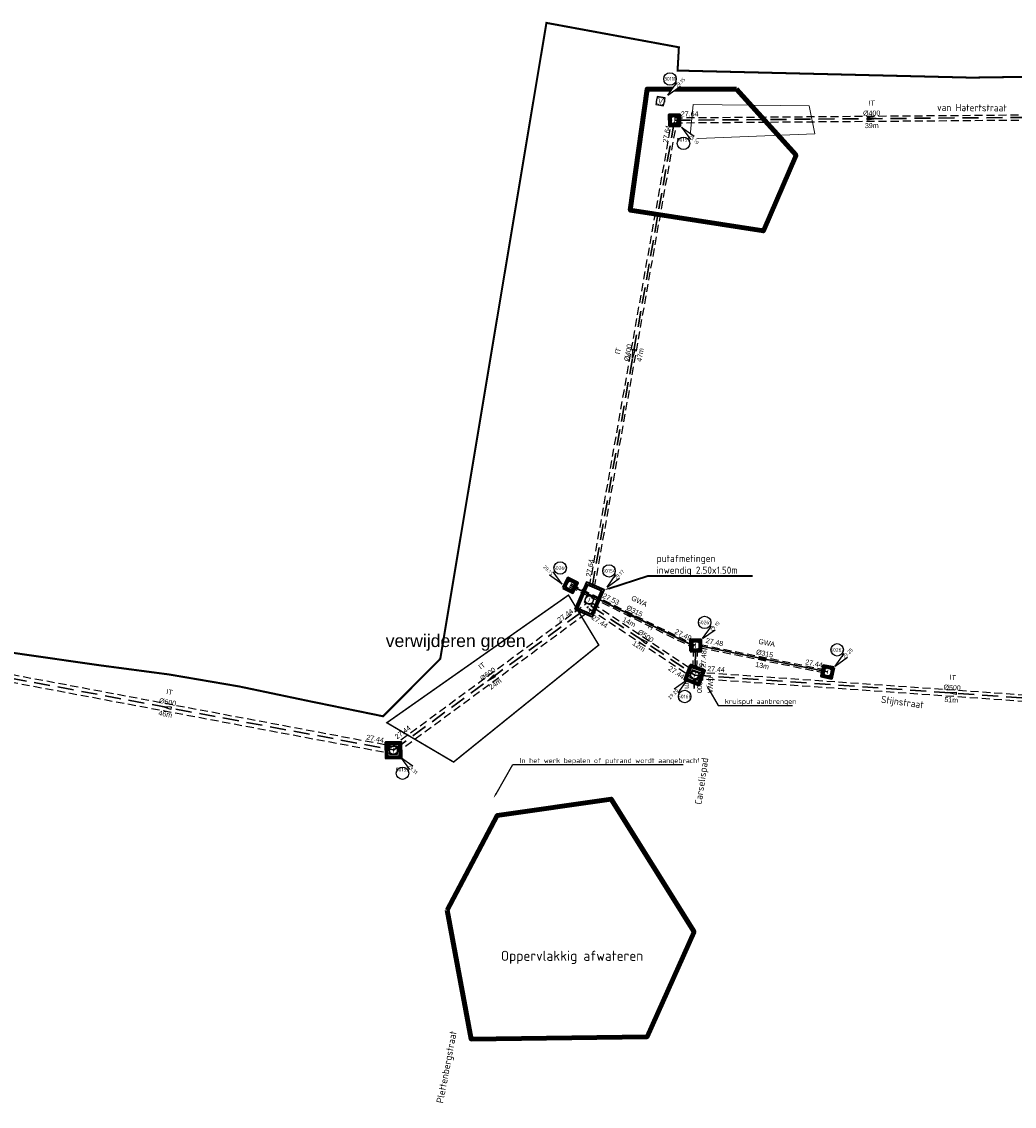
# Model space of a CAD drawing. Header units: metres. Extents: x 200112 to 202167, y 374508 to 376527.
# Tile 18 of 25: x 201201 to 201299, y 374956 to 375064. Entities that reach past the tile are written whole.
import ezdxf
from ezdxf import colors
from ezdxf.entities.mleader import LeaderData, LeaderLine
from ezdxf.enums import TextEntityAlignment as Align
from ezdxf.math import Vec2, Vec3

# ---------------------------------------------------------------- set-up
doc = ezdxf.new("R2010")
doc.units = ezdxf.units.M
doc.set_wipeout_variables(frame=1)
for name, pattern in [('HIDDEN4', [2.3813, 1.5875, -0.7938]), ('HIDDEN6', [1.1907, 0.7938, -0.3969]), ('HIDDENX2', [0.75, 0.5, -0.25]), ('XX-PROJECTGRENS', [18, 12, -3, 0, -3])]:
    doc.linetypes.add(name, pattern=pattern)
doc.layers.add('000-conflicten bomen', color=1, linetype='Continuous', lineweight=200, true_color=0xff0000)
doc.layers.add('025___BS_GEMENGD', color=20, linetype='Continuous', lineweight=30, true_color=0xff3f00)
for name, color, linetype, lineweight in [('025___BS_IT', 84, 'HIDDEN4', 30), ('B-WE-RI-VWA_PUTNUMMER-S', 20, 'Continuous', 25), ('B-WE-RI-VWA_RIOOLPUT_VALPUT-S', 253, 'Continuous', 25), ('conflictpunten', 210, 'Continuous', 18), ('N-WE-RI-ITR_PUTNUMMER-S', 84, 'Continuous', 25), ('N-WE-RI-ITR_RIOOLPUT-S', 84, 'Continuous', 25), ('N-WE-RI-PUT-G', 7, 'Continuous', 35), ('N-WE-RI-PUT-GD', 7, 'Continuous', 50), ('N-WE-RI-VWA_PUTNUMMER-S', 20, 'Continuous', 25), ('N-WE-RI-VWA_RIOOLPUT-S', 20, 'Continuous', 25), ('V-WE-RI-PUT-T35', 50, 'Continuous', 35), ('X-XX-AL-T25', 7, 'Continuous', 25), ('X-XX-AL-T35', 50, 'Continuous', 35), ('X-XX-AL-T50', 130, 'Continuous', 50)]:
    doc.layers.add(name, color=color, linetype=linetype, lineweight=lineweight)
for name, color, linetype in [('025___BS_STROOMRICHTING', 252, 'Continuous'), ('025___BS_STROOMRICHTING IT', 252, 'Continuous'), ('025___BS_TEKST_BOBIT', 84, 'Continuous'), ('025___BS_TEKST_DIAMETERIT', 84, 'Continuous'), ('025___BS_TEKST_LENGTE', 250, 'Continuous'), ('025___BS_VISUEEL RUIMTEBESLAG', 251, 'HIDDEN6'), ('Wipeout', 10, 'Continuous')]:
    doc.layers.add(name, color=color, linetype=linetype)
doc.layers.add('025___BS_TEKST_BOBGWA', color=20, linetype='Continuous', true_color=0xff3f00)
doc.layers.add('025___BS_TEKST_DIAMETERGWA', color=20, linetype='Continuous', true_color=0xff3f00)
doc.layers.add('025___BS_TEKST_STRENGNUMMER', color=50, linetype='Continuous', plot=False)
doc.layers.add('N-WE-KG-GRENS_PROJECT-G', color=7, linetype='XX-PROJECTGRENS', lineweight=35, transparency=0.45)
doc.styles.add('NLCS-ISO', font='NLCS-ISO.ttf')
doc.styles.add('NLCS-ISO-M200-T25', font='NLCS-ISO.ttf', dxfattribs={"height": 0.5})
doc.styles.add('NLCS-ISO-M200-T35', font='NLCS-ISO.ttf', dxfattribs={"height": 0.7})
doc.styles.add('NLCS-ISO-M200-T50', font='NLCS-ISO.ttf', dxfattribs={"height": 1})
doc.styles.get("Standard").update_dxf_attribs({"font": 'arial.ttf'})

# ---------------------------------------------------------------- blocks, each defined once
blk = doc.blocks.new('put800x800')
at = {"layer": 'N-WE-RI-PUT-GD'}
for points in [[(-0.55, -0.55), (0.55, -0.55), (0.55, 0.55), (-0.55, 0.55)], [(-0.4, -0.4), (0.4, -0.4), (0.4, 0.4), (-0.4, 0.4)]]:
    blk.add_lwpolyline(points, close=True, dxfattribs=at)
blk = doc.blocks.new('*U124')
at = {"flags": 128}
blk.add_lwpolyline([(0, 0), (40.02, -22.23)], dxfattribs=at)
at = {"layer": '025___BS_STROOMRICHTING IT'}
blk.add_lwpolyline([(19.63, -10.9), (20.45, -11.22), (20.33, -11.44)], close=True, dxfattribs=at)
at = {"layer": '025___BS_VISUEEL RUIMTEBESLAG', "flags": 128}
for points in [[(0.18, 0.33), (40.2, -21.9)], [(-0.18, -0.33), (39.83, -22.56)]]:
    blk.add_lwpolyline(points, dxfattribs=at)
at = {"layer": '025___BS_TEKST_BOBIT'}
blk.add_attdef('B1', (1.17, 0.01), '', height=0.5, rotation=330.9452, dxfattribs=at)
blk.add_attdef('B2', text='', height=0.5, rotation=330.9452, dxfattribs=at).set_placement((39.3, -21.24), align=Align.RIGHT)
at = {"layer": '025___BS_TEKST_DIAMETERIT'}
blk.add_attdef('D', text='', height=0.5, rotation=330.9452, dxfattribs=at).set_placement((20.08, -10.99), align=Align.BOTTOM_CENTER)
at = {"layer": '025___BS_TEKST_LENGTE'}
blk.add_attdef('LEN', text='', height=0.5, rotation=330.9452, dxfattribs=at).set_placement((19.8, -11.49), align=Align.TOP_CENTER)
at = {"layer": '025___BS_TEKST_STRENGNUMMER'}
blk.add_attdef('STR', text='', height=0.5, rotation=330.9452, dxfattribs=at).set_placement((20.64, -9.98), align=Align.CENTER)
blk = doc.blocks.new('*U125')
at = {"flags": 128}
blk.add_lwpolyline([(0, 0), (22.87, 7.39)], dxfattribs=at)
at = {"layer": '025___BS_STROOMRICHTING IT'}
blk.add_lwpolyline([(11.02, 3.56), (11.81, 3.95), (11.89, 3.71)], close=True, dxfattribs=at)
at = {"layer": '025___BS_VISUEEL RUIMTEBESLAG', "flags": 128}
for points in [[(-0.12, 0.36), (22.75, 7.76)], [(0.12, -0.36), (22.99, 7.03)]]:
    blk.add_lwpolyline(points, dxfattribs=at)
at = {"layer": '025___BS_TEKST_BOBIT'}
blk.add_attdef('B2', text='', height=0.5, rotation=17.9165, dxfattribs=at).set_placement((21.3, 7.32), align=Align.RIGHT)
blk.add_attdef('B1', (0.68, 0.89), '', height=0.5, rotation=17.9165, dxfattribs=at)
at = {"layer": '025___BS_TEKST_DIAMETERIT'}
blk.add_attdef('D', text='', height=0.5, rotation=17.9165, dxfattribs=at).set_placement((11.39, 3.83), align=Align.BOTTOM_CENTER)
at = {"layer": '025___BS_TEKST_LENGTE'}
blk.add_attdef('LEN', text='', height=0.5, rotation=17.9165, dxfattribs=at).set_placement((11.57, 3.29), align=Align.TOP_CENTER)
at = {"layer": '025___BS_TEKST_STRENGNUMMER'}
blk.add_attdef('STR', text='', height=0.5, rotation=17.9165, dxfattribs=at).set_placement((11.04, 4.93), align=Align.CENTER)
blk = doc.blocks.new('*U126')
at = {"flags": 128}
blk.add_lwpolyline([(0, 0), (5.58, 46.68)], dxfattribs=at)
at = {"layer": '025___BS_STROOMRICHTING IT'}
blk.add_lwpolyline([(2.74, 22.91), (2.72, 23.79), (2.96, 23.76)], close=True, dxfattribs=at)
at = {"layer": '025___BS_VISUEEL RUIMTEBESLAG', "flags": 128}
for points in [[(-0.25, 0.03), (5.32, 46.71)], [(0.25, -0.03), (5.83, 46.65)]]:
    blk.add_lwpolyline(points, dxfattribs=at)
at = {"layer": '025___BS_TEKST_BOBIT'}
blk.add_attdef('B2', text='', height=0.5, rotation=83.1866, dxfattribs=at).set_placement((5.22, 46.12), align=Align.RIGHT)
blk.add_attdef('B1', (-0.18, 0.98), '', height=0.5, rotation=83.1866, dxfattribs=at)
at = {"layer": '025___BS_TEKST_DIAMETERIT'}
blk.add_attdef('D', text='', height=0.5, rotation=83.1866, dxfattribs=at).set_placement((2.65, 23.36), align=Align.BOTTOM_CENTER)
at = {"layer": '025___BS_TEKST_LENGTE'}
blk.add_attdef('LEN', text='', height=0.5, rotation=83.1866, dxfattribs=at).set_placement((3.22, 23.29), align=Align.TOP_CENTER)
at = {"layer": '025___BS_TEKST_STRENGNUMMER'}
blk.add_attdef('STR', text='', height=0.5, rotation=83.1866, dxfattribs=at).set_placement((1.5, 23.49), align=Align.CENTER)
blk = doc.blocks.new('*U127')
at = {"flags": 128}
blk.add_lwpolyline([(0, 0), (39.04, 2.51)], dxfattribs=at)
at = {"layer": '025___BS_STROOMRICHTING IT'}
blk.add_lwpolyline([(19.96, 1.28), (19.07, 1.35), (19.09, 1.1)], close=True, dxfattribs=at)
at = {"layer": '025___BS_VISUEEL RUIMTEBESLAG', "flags": 128}
for points in [[(-0.02, 0.25), (39.02, 2.76)], [(0.02, -0.25), (39.06, 2.25)]]:
    blk.add_lwpolyline(points, dxfattribs=at)
at = {"layer": '025___BS_TEKST_BOBIT'}
blk.add_attdef('B2', text='', height=0.5, rotation=3.6776, dxfattribs=at).set_placement((38.42, 2.76), align=Align.RIGHT)
blk.add_attdef('B1', (0.6, 0.41), '', height=0.5, rotation=3.6776, dxfattribs=at)
at = {"layer": '025___BS_TEKST_DIAMETERIT'}
blk.add_attdef('D', text='', height=0.5, rotation=3.6776, dxfattribs=at).set_placement((19.51, 1.4), align=Align.BOTTOM_CENTER)
at = {"layer": '025___BS_TEKST_LENGTE'}
blk.add_attdef('LEN', text='', height=0.5, rotation=3.6776, dxfattribs=at).set_placement((19.55, 0.82), align=Align.TOP_CENTER)
at = {"layer": '025___BS_TEKST_STRENGNUMMER'}
blk.add_attdef('STR', text='', height=0.5, rotation=3.6776, dxfattribs=at).set_placement((19.44, 2.55), align=Align.CENTER)
blk = doc.blocks.new('*U135')
at = {"flags": 128}
blk.add_lwpolyline([(0, 0), (10.21, -7.03)], dxfattribs=at)
at = {"layer": '025___BS_STROOMRICHTING IT'}
blk.add_lwpolyline([(4.75, -3.27), (5.54, -3.66), (5.4, -3.86)], close=True, dxfattribs=at)
at = {"layer": '025___BS_VISUEEL RUIMTEBESLAG', "flags": 128}
for points in [[(0.18, 0.26), (10.39, -6.77)], [(-0.18, -0.26), (10.03, -7.29)]]:
    blk.add_lwpolyline(points, dxfattribs=at)
at = {"layer": '025___BS_TEKST_BOBIT'}
blk.add_attdef('B1', (0.02, -1.29), '', height=0.5, rotation=325.469, dxfattribs=at)
blk.add_attdef('B2', text='', height=0.5, rotation=325.469, dxfattribs=at).set_placement((8.99, -7.45), align=Align.RIGHT)
at = {"layer": '025___BS_TEKST_DIAMETERIT'}
blk.add_attdef('D', text='', height=0.5, rotation=325.469, dxfattribs=at).set_placement((5.19, -3.4), align=Align.BOTTOM_CENTER)
at = {"layer": '025___BS_TEKST_LENGTE'}
blk.add_attdef('LEN', text='', height=0.5, rotation=325.469, dxfattribs=at).set_placement((4.86, -3.87), align=Align.TOP_CENTER)
at = {"layer": '025___BS_TEKST_STRENGNUMMER'}
blk.add_attdef('STR', text='', height=0.5, rotation=325.469, dxfattribs=at).set_placement((5.84, -2.45), align=Align.CENTER)
blk = doc.blocks.new('put1250x1250')
at = {"layer": 'N-WE-RI-PUT-GD'}
for points in [[(-0.78, -0.78), (0.77, -0.78), (0.77, 0.77), (-0.78, 0.77)], [(-0.63, -0.63), (0.62, -0.63), (0.62, 0.62), (-0.63, 0.62)]]:
    blk.add_lwpolyline(points, close=True, dxfattribs=at)
blk = doc.blocks.new('*U134')
at = {"flags": 128}
blk.add_lwpolyline([(0, 0), (50.93, -4.34)], dxfattribs=at)
at = {"layer": '025___BS_STROOMRICHTING IT'}
blk.add_lwpolyline([(25.03, -2.13), (25.91, -2.08), (25.89, -2.33)], close=True, dxfattribs=at)
at = {"layer": '025___BS_VISUEEL RUIMTEBESLAG', "flags": 128}
for points in [[(0.03, 0.31), (50.96, -4.02)], [(-0.03, -0.31), (50.9, -4.65)]]:
    blk.add_lwpolyline(points, dxfattribs=at)
at = {"layer": '025___BS_TEKST_BOBIT'}
blk.add_attdef('B1', (1.24, 0.38), '', height=0.5, rotation=355.1342, dxfattribs=at)
blk.add_attdef('B2', text='', height=0.5, rotation=355.1342, dxfattribs=at).set_placement((50.31, -3.9), align=Align.RIGHT)
at = {"layer": '025___BS_TEKST_DIAMETERIT'}
blk.add_attdef('D', text='', height=0.5, rotation=355.1342, dxfattribs=at).set_placement((25.48, -2.03), align=Align.BOTTOM_CENTER)
at = {"layer": '025___BS_TEKST_LENGTE'}
blk.add_attdef('LEN', text='', height=0.5, rotation=355.1342, dxfattribs=at).set_placement((25.43, -2.6), align=Align.TOP_CENTER)
at = {"layer": '025___BS_TEKST_STRENGNUMMER'}
blk.add_attdef('STR', text='', height=0.5, rotation=355.1342, dxfattribs=at).set_placement((25.57, -0.88), align=Align.CENTER)
blk = doc.blocks.new('*U33')
at = {"flags": 128}
blk.add_lwpolyline([(0, 0), (12.28, -6.05)], dxfattribs=at)
at = {"layer": '025___BS_STROOMRICHTING', "color": 5}
blk.add_lwpolyline([(6.53, -3.22), (5.8, -2.72), (5.69, -2.94)], close=True, dxfattribs=at)
blk.add_solid([(5.8, -2.72), (6.53, -3.22), (5.8, -2.72), (5.69, -2.94)], dxfattribs=at)
at = {"layer": '025___BS_VISUEEL RUIMTEBESLAG', "flags": 128}
for points in [[(0.07, 0.14), (12.35, -5.91)], [(-0.07, -0.14), (12.21, -6.19)]]:
    blk.add_lwpolyline(points, dxfattribs=at)
at = {"layer": '025___BS_TEKST_BOBGWA'}
blk.add_attdef('B1', (3.14, -1.2), '', height=0.5, rotation=333.7777, dxfattribs=at)
blk.add_attdef('B2', text='', height=0.5, rotation=333.7777, dxfattribs=at).set_placement((11.87, -5.52), align=Align.RIGHT)
at = {"layer": '025___BS_TEKST_DIAMETERGWA'}
blk.add_attdef('D', text='', height=0.5, rotation=333.7777, dxfattribs=at).set_placement((6.2, -2.9), align=Align.BOTTOM_CENTER)
at = {"layer": '025___BS_TEKST_LENGTE'}
blk.add_attdef('LEN', text='', height=0.5, rotation=333.7777, dxfattribs=at).set_placement((5.95, -3.41), align=Align.TOP_CENTER)
at = {"layer": '025___BS_TEKST_STRENGNUMMER'}
blk.add_attdef('STR', text='', height=0.5, rotation=333.7777, dxfattribs=at).set_placement((6.74, -1.8), align=Align.CENTER)
blk = doc.blocks.new('*U34')
at = {"flags": 128}
blk.add_lwpolyline([(0, 0), (12.6, -2.96)], dxfattribs=at)
at = {"layer": '025___BS_STROOMRICHTING', "color": 5}
blk.add_lwpolyline([(6.73, -1.58), (5.9, -1.26), (5.85, -1.5)], close=True, dxfattribs=at)
blk.add_solid([(5.9, -1.26), (6.73, -1.58), (5.9, -1.26), (5.85, -1.5)], dxfattribs=at)
at = {"layer": '025___BS_VISUEEL RUIMTEBESLAG', "flags": 128}
for points in [[(0.04, 0.15), (12.64, -2.81)], [(-0.04, -0.15), (12.56, -3.11)]]:
    blk.add_lwpolyline(points, dxfattribs=at)
at = {"layer": '025___BS_TEKST_BOBGWA'}
blk.add_attdef('B1', (0.58, 0.29), '', height=0.5, rotation=346.7844, dxfattribs=at)
blk.add_attdef('B2', text='', height=0.5, rotation=346.7844, dxfattribs=at).set_placement((12.08, -2.54), align=Align.RIGHT)
at = {"layer": '025___BS_TEKST_DIAMETERGWA'}
blk.add_attdef('D', text='', height=0.5, rotation=346.7844, dxfattribs=at).set_placement((6.33, -1.34), align=Align.BOTTOM_CENTER)
at = {"layer": '025___BS_TEKST_LENGTE'}
blk.add_attdef('LEN', text='', height=0.5, rotation=346.7844, dxfattribs=at).set_placement((6.2, -1.9), align=Align.TOP_CENTER)
at = {"layer": '025___BS_TEKST_STRENGNUMMER'}
blk.add_attdef('STR', text='', height=0.5, rotation=346.7844, dxfattribs=at).set_placement((6.61, -0.15), align=Align.CENTER)
blk = doc.blocks.new('*U35')
at = {"flags": 128}
blk.add_lwpolyline([(0, 0), (1.88, 0)], dxfattribs=at)
at = {"layer": '025___BS_STROOMRICHTING', "color": 5}
blk.add_lwpolyline([(-2, 0), (-1.12, -0.12), (-1.12, 0.13)], close=True, dxfattribs=at)
blk.add_solid([(-1.12, -0.12), (-2, 0), (-1.12, -0.12), (-1.12, 0.13)], dxfattribs=at)
at = {"layer": '025___BS_VISUEEL RUIMTEBESLAG', "flags": 128}
for points in [[(0, 0.2), (1.88, 0.2)], [(0, -0.2), (1.88, -0.21)]]:
    blk.add_lwpolyline(points, dxfattribs=at)
at = {"layer": '025___BS_TEKST_BOBGWA'}
blk.add_attdef('B1', (-1.19, -0.88), '', height=0.5, rotation=359.9024, dxfattribs=at)
blk.add_attdef('B2', text='', height=0.5, rotation=359.9024, dxfattribs=at).set_placement((1.85, -1.07), align=Align.RIGHT)
at = {"layer": '025___BS_TEKST_DIAMETERGWA'}
blk.add_attdef('D', text='', height=0.5, rotation=179.9024, dxfattribs=at).set_placement((-1.56, -0.14), align=Align.BOTTOM_CENTER)
at = {"layer": '025___BS_TEKST_LENGTE'}
blk.add_attdef('LEN', text='', height=0.5, rotation=179.9024, dxfattribs=at).set_placement((-1.56, 0.43), align=Align.TOP_CENTER)
at = {"layer": '025___BS_TEKST_STRENGNUMMER'}
blk.add_attdef('STR', text='', height=0.5, rotation=179.9024, dxfattribs=at).set_placement((-1.56, -1.36), align=Align.CENTER)
blk = doc.blocks.new('SRI-PUT_INSPECTIE-SO')
at = {"lineweight": -3, "flags": 128}
blk.add_lwpolyline([(-2, -2), (2, -2), (2, 2), (-2, 2)], close=True, dxfattribs=at)
at = {"lineweight": -3, "ltscale": 1.5}
blk.add_circle((0, 0), 2, dxfattribs=at)
at = {"ltscale": 0.1, "style": 'NLCS-ISO'}
blk.add_text('I', height=2.5, dxfattribs=at).set_placement((0, -0.01), align=Align.MIDDLE_CENTER)
blk = doc.blocks.new('*U169')
blk.add_wipeout([(1.41, -1.41), (5.83, -7.6), (11.01, -12.83), (12.78, -11.04), (7.6, -5.83)]).dxf.layer = 'Wipeout'
blk.add_wipeout([(-0.68, -6.35), (5.5, -6.35), (5.5, -12.54), (-0.68, -12.54)]).dxf.layer = 'Wipeout'
for q in [(5.83, -7.6), (7.6, -5.83)]:
    blk.add_line((1.41, -1.41), q)
blk.add_circle((2.41, -9.45), 3.09)
at = {"ltscale": 0.1, "style": 'NLCS-ISO'}
blk.add_attdef('PUTHGT', text='', height=1.8, rotation=315, dxfattribs=at).set_placement((5.39, -5.43), align=Align.MIDDLE_LEFT)
blk.add_attdef('PUTNR', text='', height=1.8, dxfattribs=at).set_placement((2.41, -7.65), align=Align.MIDDLE_CENTER)
blk = doc.blocks.new('*U180')
blk.add_wipeout([(1.41, 1.41), (5.83, 7.6), (11.01, 12.83), (12.78, 11.04), (7.6, 5.83)]).dxf.layer = 'Wipeout'
blk.add_wipeout([(-0.68, 6.35), (5.5, 6.35), (5.5, 12.54), (-0.68, 12.54)]).dxf.layer = 'Wipeout'
for q in [(5.83, 7.6), (7.6, 5.83)]:
    blk.add_line((1.41, 1.41), q)
blk.add_circle((2.41, 9.45), 3.09)
at = {"ltscale": 0.1, "style": 'NLCS-ISO'}
blk.add_attdef('PUTHGT', text='', height=1.8, rotation=45, dxfattribs=at).set_placement((5.39, 5.43), align=Align.MIDDLE_LEFT)
blk.add_attdef('PUTNR', text='', height=1.8, dxfattribs=at).set_placement((2.41, 9.45), align=Align.MIDDLE_CENTER)
blk = doc.blocks.new('*U167')
blk.add_wipeout([(-1.41, -1.41), (-5.83, -7.6), (-11.01, -12.83), (-12.78, -11.04), (-7.6, -5.83)]).dxf.layer = 'Wipeout'
blk.add_wipeout([(0.68, -6.35), (-5.5, -6.35), (-5.5, -12.54), (0.68, -12.54)]).dxf.layer = 'Wipeout'
for q in [(-7.6, -5.83), (-5.83, -7.6)]:
    blk.add_line((-1.41, -1.41), q)
blk.add_circle((-2.41, -9.45), 3.09)
at = {"ltscale": 0.1, "style": 'NLCS-ISO'}
blk.add_attdef('PUTHGT', text='', height=1.8, rotation=45, dxfattribs=at).set_placement((-8.44, -8.48), align=Align.MIDDLE_LEFT)
blk.add_attdef('PUTNR', text='', height=1.8, dxfattribs=at).set_placement((-2.41, -7.65), align=Align.MIDDLE_CENTER)
blk = doc.blocks.new('*U172')
blk.add_wipeout([(-1.41, 1.41), (-5.83, 7.6), (-11.01, 12.83), (-12.78, 11.04), (-7.6, 5.83)]).dxf.layer = 'Wipeout'
blk.add_wipeout([(0.68, 6.35), (-5.5, 6.35), (-5.5, 12.54), (0.68, 12.54)]).dxf.layer = 'Wipeout'
for q in [(-7.6, 5.83), (-5.83, 7.6)]:
    blk.add_line((-1.41, 1.41), q)
blk.add_circle((-2.41, 9.45), 3.09)
at = {"ltscale": 0.1, "style": 'NLCS-ISO'}
blk.add_attdef('PUTHGT', text='', height=1.8, rotation=315, dxfattribs=at).set_placement((-8.44, 8.48), align=Align.MIDDLE_LEFT)
blk.add_attdef('PUTNR', text='', height=1.8, dxfattribs=at).set_placement((-2.41, 9.45), align=Align.MIDDLE_CENTER)
blk = doc.blocks.new('SRI-PUT_VALPUT-SO')
at = {"lineweight": -3, "flags": 128}
blk.add_lwpolyline([(-2, -2), (2, -2), (2, 2), (-2, 2)], close=True, dxfattribs=at)
at = {"linetype": 'HIDDENX2', "lineweight": -3, "ltscale": 0.25}
blk.add_circle((0, 0), 2, dxfattribs=at)
at = {"ltscale": 0.1, "style": 'NLCS-ISO'}
blk.add_text('V', height=2.5, dxfattribs=at).set_placement((0, -0.01), align=Align.MIDDLE_CENTER)

msp = doc.modelspace()

# ---------------------------------------------------------------- linework, layer by layer
at = {"layer": '000-conflicten bomen'}
for points in [[(201271.44, 375057.06), (201262.57, 375057.09), (201260.9, 375045.07), (201274.11, 375043.01), (201277.35, 375050.52)], [(201242.75, 374975.65), (201245.12, 374962.85), (201262.59, 374963.09), (201267.24, 374973.5), (201259.02, 374986.66), (201247.71, 374985.04)]]:
    msp.add_lwpolyline(points, close=True, dxfattribs=at)
at = {"layer": 'conflictpunten'}
msp.add_lwpolyline([(201267.16, 375055.56), (201266.81, 375052.16), (201279.21, 375052.66), (201278.65, 375055.41)], close=True, dxfattribs=at)
at = {"layer": 'conflictpunten', "ltscale": 0.2, "const_width": 0.15, "elevation": 29.14}
msp.add_lwpolyline([(201236.76, 374994.23), (201243.38, 374990.33), (201257.78, 375001.94), (201254.78, 375006.89)], close=True, dxfattribs=at)
at = {"layer": 'N-WE-KG-GRENS_PROJECT-G', "const_width": 0.2}
msp.add_lwpolyline([(201095.21, 375015.78), (201123.13, 375009.29), (201122.16, 375004.53, 0.065841), (201133.55, 375003.49), (201139.06, 375033.1), (201142.77, 375032.41), (201138.34, 375008.82, 0.413354), (201142.9, 375003.76), (201160.67, 375003.79), (201175.67, 375003.1), (201190.39, 375002.5), (201208.18, 374999.94, -0.02821), (201229.02, 374996.38), (201236.39, 374994.87), (201242.06, 375000.57), (201252.59, 375063.65), (201265.73, 375061.23), (201265.6, 375058.92), (201294.71, 375058.22), (201302.52, 375058.33)], format="xyb", dxfattribs=at)
at = {"layer": 'N-WE-RI-PUT-G'}
for points in [[(201255.41, 375005.51), (201257.15, 375004.75), (201258.32, 375007.4), (201256.58, 375008.17)], [(201255.67, 375005.61), (201257.05, 375005.01), (201258.05, 375007.3), (201256.68, 375007.9)]]:
    msp.add_lwpolyline(points, close=True, dxfattribs=at)

# ---------------------------------------------------------------- block references
at = {"layer": '025___BS_GEMENGD'}
msp.add_blockref('*U33', (201254.96, 375007.86), dxfattribs=at).add_auto_attribs({'STR': 'GWA', 'B1': '27.53', 'B2': '27.49', 'D': '%%C315', 'LEN': '14m'})
for name, p, rotation, values in [('*U34', (201267.79, 375001.85), 1.799687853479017, {'STR': 'GWA', 'B1': '27.48', 'B2': '27.44', 'D': '%%C315', 'LEN': '13m'}), ('*U35', (201267.32, 374999.61), 87.60358777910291, {'STR': 'GWA', 'B1': '27.49', 'B2': '27.48', 'D': '%%C300', 'LEN': '2m'})]:
    msp.add_blockref(name, p, dxfattribs=dict(at, rotation=rotation)).add_auto_attribs(values)
at = {"layer": '025___BS_IT'}
for name, p, rotation, values in [('*U127', (201265.3, 375053.99), 356.7935918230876, {'STR': 'IT', 'B1': '27.64', 'B2': '27.64', 'D': '%%C400', 'LEN': '39m'}), ('*U126', (201257.12, 375007.69), 356.7935918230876, {'STR': 'IT', 'B1': '27.64', 'B2': '27.64', 'D': '%%C400', 'LEN': '47m'}), ('*U124', (201192.42, 374999.98), 18.41666032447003, {'STR': 'IT', 'B1': '27.44', 'B2': '27.44', 'D': '%%C600', 'LEN': '46m'}), ('*U125', (201237.41, 374991.51), 18.41666032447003, {'STR': 'IT', 'B1': '27.44', 'B2': '27.44', 'D': '%%C600', 'LEN': '24m'}), ('*U135', (201256.98, 375005.83), 0.8782436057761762, {'STR': 'IT', 'B1': '27.44', 'B2': '27.44', 'D': '%%C500', 'LEN': '12m'}), ('*U134', (201267.3, 374998.96), 0.8782436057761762, {'STR': 'IT', 'B1': '27.44', 'B2': '27.44', 'D': '%%C500', 'LEN': '51m'})]:
    msp.add_blockref(name, p, dxfattribs=dict(at, rotation=rotation)).add_auto_attribs(values)
at = {"layer": 'B-WE-RI-VWA_RIOOLPUT_VALPUT-S', "xscale": 0.2, "yscale": 0.2, "zscale": 0.2, "rotation": 349.4598148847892}
msp.add_blockref('SRI-PUT_VALPUT-SO', (201263.9, 375055.88, 29.18), dxfattribs=at)
at = {"layer": 'N-WE-RI-ITR_RIOOLPUT-S', "xscale": 0.2, "yscale": 0.2, "zscale": 0.2}
for p, rotation in [((201265.3, 375053.99), 0.471205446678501), ((201256.84, 375006.41), 340.4280658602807), ((201267.3, 374998.96), 339.8592594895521), ((201237.41, 374991.51), 0.9209781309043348)]:
    msp.add_blockref('SRI-PUT_INSPECTIE-SO', p, dxfattribs=dict(at, rotation=rotation))
at = {"layer": 'N-WE-RI-PUT-G'}
for name, p, rotation in [('put800x800', (201265.3, 375053.99), 0.4712054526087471), ('put800x800', (201254.96, 375007.86), 332.6849012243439), ('put1250x1250', (201267.3, 374998.96), 249.859259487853), ('put800x800', (201280.48, 374999.27), 168.1436864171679), ('put1250x1250', (201237.41, 374991.51), 90.92097813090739)]:
    msp.add_blockref(name, p, dxfattribs=dict(at, rotation=rotation))
msp.add_blockref('put800x800', (201267.4, 375001.89), dxfattribs=at)
at = {"layer": 'N-WE-RI-VWA_RIOOLPUT-S', "xscale": 0.2, "yscale": 0.2, "zscale": 0.2}
for p, rotation in [((201254.96, 375007.86), 332.6849012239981), ((201280.48, 374999.27), 348.1436864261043)]:
    msp.add_blockref('SRI-PUT_INSPECTIE-SO', p, dxfattribs=dict(at, rotation=rotation))
msp.add_blockref('SRI-PUT_INSPECTIE-SO', (201267.4, 375001.89), dxfattribs=at)

# ---------------------------------------------------------------- texts
at = {"layer": 'conflictpunten', "insert": (201236.65, 375002.99, 29.14), "char_height": 1.25, "attachment_point": 1}
msp.add_mtext_dynamic_manual_height_columns('verwijderen groen ', width=30.7878, gutter_width=12.5, heights=[0], dxfattribs=at)

# ---------------------------------------------------------------- next in the draw order: block references
at = {"layer": 'B-WE-RI-VWA_PUTNUMMER-S', "xscale": 0.2, "yscale": 0.2, "zscale": 0.2}
msp.add_blockref('*U180', (201264.36, 375056.2, 29.18), dxfattribs=at).add_auto_attribs({'PUTNR': '30111', 'PUTHGT': '29.15'})
at = {"layer": 'N-WE-RI-ITR_PUTNUMMER-S', "xscale": 0.2, "yscale": 0.2, "zscale": 0.2}
for p, values in [((201265.71, 375053.59), {'PUTNR': '50155', 'PUTHGT': '29.19'}), ((201237.83, 374991.11), {'PUTNR': '50153', 'PUTHGT': '29.31'})]:
    msp.add_blockref('*U169', p, dxfattribs=at).add_auto_attribs(values)
at = {"layer": 'N-WE-RI-ITR_PUTNUMMER-S'}
ref = msp.add_blockref('*U167', (201266.79, 374998.72), dxfattribs=dict(at, xscale=0.2, yscale=0.2, zscale=0.2))
ref.add_attrib('PUTNR', '50168', dxfattribs={"layer": '0', "ltscale": 0.1, "height": 0.36, "style": 'NLCS-ISO'}).set_placement((201266.31, 374996.83), align=Align.MIDDLE_CENTER)
ref.add_attrib('PUTHGT', '29.20', dxfattribs={"layer": '0', "ltscale": 0.1, "height": 0.36, "rotation": 45, "style": 'NLCS-ISO'}).set_placement((201264.72, 374996.64), align=Align.MIDDLE_LEFT)
at = {"layer": 'N-WE-RI-VWA_PUTNUMMER-S'}
ref = msp.add_blockref('*U172', (201254.43, 375007.69), dxfattribs=dict(at, xscale=0.2, yscale=0.2, zscale=0.2))
ref.add_attrib('PUTNR', '50260', dxfattribs={"layer": '0', "ltscale": 0.1, "height": 0.36, "style": 'NLCS-ISO'}).set_placement((201253.94, 375009.58), align=Align.MIDDLE_CENTER)
ref.add_attrib('PUTHGT', '29.15', dxfattribs={"layer": '0', "ltscale": 0.1, "height": 0.36, "rotation": 315, "style": 'NLCS-ISO'}).set_placement((201252.36, 375009.77), align=Align.MIDDLE_LEFT)
at = {"layer": 'N-WE-RI-VWA_PUTNUMMER-S', "xscale": 0.2, "yscale": 0.2, "zscale": 0.2}
for p, values in [((201267.8, 375002.29), {'PUTNR': '50261', 'PUTHGT': '29.19'}), ((201280.95, 374999.57), {'PUTNR': '50262', 'PUTHGT': '29.25'})]:
    msp.add_blockref('*U180', p, dxfattribs=at).add_auto_attribs(values)

# ---------------------------------------------------------------- next in the draw order: texts
at = {"layer": 'X-XX-AL-T50', "insert": (201248.07, 374971.61, 29.51), "char_height": 1, "attachment_point": 1, "style": 'NLCS-ISO-M200-T50', "bg_fill": 3, "box_fill_scale": 1.5, "bg_fill_color": 256, "bg_fill_transparency": 0}
msp.add_mtext_dynamic_manual_height_columns('Oppervlakkig afwateren', width=16.4321, gutter_width=12.5, heights=[0], dxfattribs=at)

# ---------------------------------------------------------------- next in the draw order: leaders
at = {"layer": 'V-WE-RI-PUT-T35'}
ml = msp.add_multileader_mtext('Standard', dxfattribs=at)
ml.set_content('putafmetingen\\Pinwendig 2.50x1.50m', color=256, style='NLCS-ISO-M200-T35')
ml.set_leader_properties(color=256, linetype='ByLayer', lineweight=-1)
ml.build(insert=Vec2(0, 0))
ml.multileader.update_dxf_attribs({"text_left_attachment_type": 5, "text_right_attachment_type": 5, "dogleg_length": 0.7, "arrow_head_size": 0.5})
ctx = ml.context
ctx.base_point, ctx.char_height, ctx.arrow_head_size, ctx.landing_gap_size, ctx.plane_origin = Vec3(201263.35, 375008.8), 0.7, 0.5, 0.18, Vec3(201273.87, 375008.33)
ctx.left_attachment, ctx.right_attachment = 5, 5
notes = []
notes.append((ctx, [(0, (1, 1, 0), (201262.65, 375008.8), (1, 0), 0.7, [(0, [(201258.32, 375007.4)], 0, [])])]))
ctx.mtext.insert, ctx.mtext.flow_direction = Vec3(201263.53, 375010.88), 5
ctx.mtext.has_bg_fill, ctx.mtext.bg_color, ctx.mtext.bg_scale_factor, ctx.mtext.bg_transparency, ctx.mtext.use_window_bg_color = 1, -1027028792, 1.5, 0, 1
at = {"layer": 'X-XX-AL-T25'}
ml = msp.add_multileader_mtext('Standard', dxfattribs=at)
ml.set_content('kruisput aanbrengen', color=256, style='NLCS-ISO-M200-T25')
ml.set_leader_properties(color=256, linetype='ByLayer', lineweight=-1)
ml.build(insert=Vec2(0, 0))
ml.multileader.update_dxf_attribs({"text_left_attachment_type": 5, "text_right_attachment_type": 5, "dogleg_length": 0.5, "arrow_head_size": 0.5})
ctx = ml.context
ctx.base_point, ctx.char_height, ctx.arrow_head_size, ctx.landing_gap_size, ctx.plane_origin = Vec3(201270.11, 374995.95), 0.5, 0.5, 0.18, Vec3(201268.42, 374998.01)
ctx.left_attachment, ctx.right_attachment = 5, 5
notes.append((ctx, [(0, (1, 1, 0), (201269.61, 374995.95), (1, 0), 0.5, [(0, [(201268.42, 374998.01)], 0, [])])]))
ctx.mtext.insert, ctx.mtext.flow_direction = Vec3(201270.29, 374996.6), 5
ctx.mtext.has_bg_fill, ctx.mtext.bg_color, ctx.mtext.bg_scale_factor, ctx.mtext.bg_transparency, ctx.mtext.use_window_bg_color = 1, -1027028792, 1.5, 0, 1
ml = msp.add_multileader_mtext('Standard', dxfattribs=at)
ml.set_content('In het werk bepalen of putrand wordt aangebracht', color=256, style='NLCS-ISO-M200-T25')
ml.set_leader_properties(color=256, linetype='ByLayer', lineweight=-1)
ml.build(insert=Vec2(0, 0))
ml.multileader.update_dxf_attribs({"text_left_attachment_type": 5, "text_right_attachment_type": 5, "dogleg_length": 0.5, "arrow_head_size": 0.5})
ctx = ml.context
ctx.base_point, ctx.char_height, ctx.arrow_head_size, ctx.landing_gap_size, ctx.plane_origin = Vec3(201249.76, 374990.08), 0.5, 0.5, 0.18, Vec3(201247.34, 374986.75)
ctx.left_attachment, ctx.right_attachment = 5, 5
notes.append((ctx, [(0, (1, 1, 0), (201249.26, 374990.08), (1, 0), 0.5, [(0, [(201247.34, 374986.75)], 0, [])])]))
ctx.mtext.insert, ctx.mtext.flow_direction = Vec3(201249.94, 374990.73), 5
ctx.mtext.has_bg_fill, ctx.mtext.bg_color, ctx.mtext.bg_scale_factor, ctx.mtext.bg_transparency, ctx.mtext.use_window_bg_color = 1, -1027028792, 1.5, 0, 1
for ctx, leaders in notes:
    for number, flags, end, landing, length, lines in leaders:
        leader = LeaderData()
        leader.index, (leader.has_last_leader_line, leader.has_dogleg_vector, leader.attachment_direction) = number, flags
        leader.last_leader_point, leader.dogleg_vector, leader.dogleg_length = Vec3(end), Vec3(landing), length
        for number, points, colour, breaks in lines:
            line = LeaderLine()
            line.index, line.vertices, line.color, line.breaks = number, Vec3.list(points), colors.encode_raw_color(colour), breaks
            leader.lines.append(line)
        ctx.leaders.append(leader)

# ---------------------------------------------------------------- next in the draw order: wipeouts: each hides what was drawn before it
for points in [[(201291.16, 375054.66), (201298.93, 375054.61), (201298.94, 375055.8), (201291.17, 375055.85)], [(201285.51, 374995.79), (201290.44, 374995.12), (201290.63, 374996.51), (201285.7, 374997.18)], [(201268.4, 374985.84), (201269.15, 374990.96), (201267.77, 374991.16), (201267.02, 374986.04)]]:
    msp.add_wipeout(points).dxf.layer = 'X-XX-AL-T35'
msp.add_wipeout([(201242.76, 374956.18), (201244.27, 374964.16), (201242.9, 374964.42), (201241.38, 374956.44)]).translate(0, 0, -29.43).dxf.layer = 'X-XX-AL-T35'

# ---------------------------------------------------------------- next in the draw order: block references
at = {"layer": 'N-WE-RI-ITR_PUTNUMMER-S', "xscale": 0.2, "yscale": 0.2, "zscale": 0.2}
msp.add_blockref('*U180', (201258.32, 375007.4), dxfattribs=at).add_auto_attribs({'PUTNR': '50154', 'PUTHGT': '29.17'})

# ---------------------------------------------------------------- next in the draw order: texts
at = {"layer": 'X-XX-AL-T35', "style": 'NLCS-ISO-M200-T35'}
for s, rotation, p in [('van Hatertstraat', 359.6069, (201291.34, 375054.91)), ('Stijnstraat', 352.2263, (201285.75, 374996.22)), ('Carselispad', 81.7, (201267.98, 374986.08)), ('Plettenbergstraat', 79.2294, (201242.34, 374956.44, -29.43))]:
    msp.add_text(s, height=0.7, rotation=rotation, dxfattribs=at).set_placement(p)

doc.saveas('drawing.dxf')
